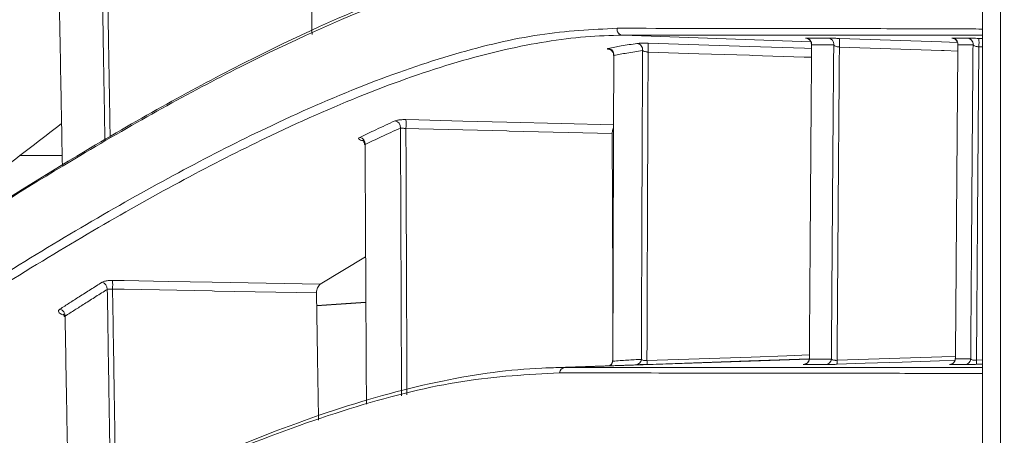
# Model space of a CAD drawing. Header units: millimetres. Extents: x 0 to 1118, y 0 to 864.
# Tile 36 of 256: x 230.12 to 238.13, y 127.02 to 130.4. Entities that reach past the tile are written whole.
import ezdxf

# ---------------------------------------------------------------- set-up
doc = ezdxf.new("R2010")
doc.units = ezdxf.units.MM
doc.styles.add('SLDTEXTSTYLE3', font='TXT', dxfattribs={"width": 0.605})
doc.dimstyles.new('SLDDIMSTYLE1', dxfattribs={"dimtxt": 3.175, "dimasz": 3.302, "dimexe": 0, "dimexo": 0.0625, "dimgap": 0.79375, "dimtad": 0, "dimtih": 1, "dimtoh": 1, "dimdec": 1, "dimlfac": 4, "dimrnd": 1e-09, "dimzin": 4, "dimdsep": 46, "dimtxsty": 'SLDTEXTSTYLE3', "dimsah": 1, "dimcen": 0.09, "dimadec": 0, "dimazin": 1, "dimtfac": 1, "dimtofl": 0, "dimtmove": 0, "dimatfit": 3, "dimfxl": 1, "dimfrac": 2, "dimtolj": 1, "dimtzin": 12, "dimarcsym": 0})

# ---------------------------------------------------------------- blocks, each defined once
blk = doc.blocks.new('_D_2')
at = {"color": 7, "linetype": 'Continuous', "lineweight": 0}
for p, q in [((261.2262, 133.1234), (154.0785, 133.1234)), ((155.6785, 133.1234), (155.6785, 107.5597)), ((155.6785, 77.1234), (155.6785, 102.687)), ((261.2262, 77.1234), (154.0785, 77.1234))]:
    blk.add_line(p, q, dxfattribs=at)
for points in [[(155.6785, 133.1234), (155.1705, 129.8214), (156.1865, 129.8214)], [(155.6785, 77.1234), (156.1865, 80.4254), (155.1705, 80.4254)]]:
    blk.add_solid(points, dxfattribs=at)
at = {"color": 7, "linetype": 'Continuous', "lineweight": 0, "insert": (150.2215, 106.7798), "char_height": 3.175, "attachment_point": 1, "style": 'SLDTEXTSTYLE3'}
blk.add_mtext('224.0', dxfattribs=at)

msp = doc.modelspace()

# ---------------------------------------------------------------- linework, layer by layer
at = {"color": 7, "linetype": 'Continuous', "lineweight": 15}
for p, q in [((237.9512, 76.3734), (237.9512, 133.1234)), ((234.9397, 129.4766), (234.9405, 129.2984)), ((230.4688, 129.2984), (230.1248, 129.2984)), ((232.5656, 128.2521), (232.9358, 128.4758)), ((234.9438, 128.5205), (234.9478, 128.5204)), ((232.5374, 128.078), (232.9377, 128.1033)), ((235.1246, 127.5979), (234.3995, 127.5726)), ((234.9426, 127.6332), (234.9454, 127.6273)), ((235.1317, 127.5981), (235.1246, 127.5978)), ((236.5428, 127.6446), (236.5415, 127.6501)), ((237.7304, 127.6456), (237.7303, 127.649))]:
    msp.add_line(p, q, dxfattribs=at)
at = {"color": 9, "linetype": 'Continuous', "lineweight": 0}
for p, q in [((238.0976, 133.1234), (238.0976, 76.3734)), ((236.5545, 130.2226), (235.0252, 130.276)), ((237.9203, 130.2505), (237.9512, 130.2494)), ((237.9512, 130.181), (237.9203, 130.1821)), ((230.1321, 129.2984), (230.1242, 129.2979)), ((234.5567, 127.5756), (236.5401, 127.6448)), ((236.5428, 127.6472), (236.5422, 127.6472)), ((236.5427, 127.6449), (236.5428, 127.6449)), ((237.9012, 127.6353), (237.9512, 127.637)), ((237.9512, 127.6037), (237.9012, 127.6019))]:
    msp.add_line(p, q, dxfattribs=at)
at = {"color": 7, "linetype": 'Continuous', "lineweight": 15, "flags": 128}
msp.add_lwpolyline([(237.9512, 130.2763), (237.9439, 130.2763), (237.7859, 130.2762), (237.5231, 130.2762), (237.1708, 130.2761), (236.2333, 130.2761), (235.0252, 130.276), (235.0252, 130.276), (235.0252, 130.276)], dxfattribs=at)
at = {"color": 9, "linetype": 'Continuous', "lineweight": 0, "flags": 128}
for points in [[(236.7869, 130.2503), (237.2014, 130.2361), (237.6159, 130.2218), (237.7465, 130.2173)], [(235.232, 130.2108), (235.6445, 130.1976), (236.057, 130.1845), (236.5026, 130.1702), (236.5608, 130.1683)], [(237.7496, 130.1474), (237.6377, 130.1512), (237.6159, 130.152), (237.2014, 130.1662), (236.7869, 130.1805)], [(236.5603, 130.097), (236.5004, 130.0989), (236.0776, 130.1124), (236.057, 130.1131), (235.6445, 130.1262), (235.232, 130.1394)], [(233.2631, 129.5903), (233.3671, 129.5878), (233.7248, 129.5788), (234.0824, 129.5699), (234.5251, 129.5588), (234.951, 129.5482)], [(234.9397, 129.4766), (234.1014, 129.4976), (234.0824, 129.4981), (233.3671, 129.5159), (233.2631, 129.5185)], [(230.8784, 128.2844), (230.9714, 128.2826), (231.3303, 128.2758), (231.6892, 128.2689), (232.1274, 128.2605), (232.5656, 128.2521)], [(232.5356, 128.1817), (231.707, 128.1976), (231.6892, 128.1979), (230.9714, 128.2117), (230.8784, 128.2135)], [(232.5373, 128.0805), (232.5388, 128.0806), (232.8145, 128.098), (232.9377, 128.1058)], [(235.2225, 127.6318), (235.6456, 127.6465), (236.0686, 127.6612), (236.359, 127.6714), (236.543, 127.6778)], [(236.768, 127.6344), (237.1937, 127.6491), (237.6194, 127.6639), (237.7306, 127.6677)], [(236.5405, 127.6471), (236.0507, 127.6301), (235.4519, 127.6092), (235.2225, 127.6012)], [(237.7274, 127.6356), (237.5999, 127.6311), (237.298, 127.6207), (236.9962, 127.6102), (236.768, 127.6023)]]:
    msp.add_lwpolyline(points, dxfattribs=at)
at = {"color": 9, "linetype": 'Continuous', "lineweight": 0}
for centre, radius, start, end in [((235.0283, 130.3253), 0.0494, 171.26385, 266.40632), ((236.512, 130.2034), 0.0495, 352.64797, 86.82602), ((236.6915, 130.2034), 0.0495, 352.96165, 86.91497), ((236.4201, 130.2154), 0.3685, 354.5621, 5.4379), ((237.7005, 130.2035), 0.0497, 355.07953, 87.43587), ((237.8236, 130.2036), 0.0497, 355.40555, 87.50291), ((237.5522, 130.2163), 0.3697, 354.69197, 5.30803), ((234.9031, 130.119), 0.0504, 351.77939, 84.69397), ((235.1372, 130.1598), 0.0501, 351.61633, 85.20596), ((234.8316, 130.1751), 0.402, 354.90458, 5.09542), ((232.7486, 129.5544), 0.5158, 356.00501, 3.99498), ((233.1665, 129.5285), 0.0527, 353.58623, 80.99199), ((232.8783, 129.3939), 0.0531, 353.95998, 80.39216), ((230.7794, 128.2141), 0.0562, 357.0132, 76.16101), ((230.2492, 128.2489), 0.6302, 356.77255, 3.22745), ((230.4358, 127.9953), 0.0567, 357.55297, 75.48795), ((234.8963, 127.6327), 0.0493, 300.72317, 353.76205), ((235.129, 127.6464), 0.0484, 273.16872, 354.22362), ((234.9483, 127.6165), 0.2746, 356.80797, 3.19203), ((236.4939, 127.6488), 0.0491, 272.94215, 355.06242), ((236.6727, 127.6488), 0.0492, 272.87962, 355.228), ((236.4794, 127.6183), 0.2891, 356.81829, 3.18171), ((237.6809, 127.6487), 0.0496, 272.49242, 356.41372), ((237.6071, 127.6186), 0.2946, 356.75215, 3.24785), ((234.5595, 127.5271), 0.0486, 93.37132, 174.11347)]:
    msp.add_arc(centre, radius, start, end, dxfattribs=at)
at = {"color": 7, "linetype": 'Continuous', "lineweight": 15}
msp.add_arc((237.8045, 127.6487), 0.0496, 272.43942, 356.60883, dxfattribs=at)
for points, knots in [([(233.8869, 137.1859), (233.5126, 136.9685), (232.7613, 136.5322), (231.4296, 135.5963), (229.9355, 134.4559), (228.2542, 133.0894), (226.4315, 131.5517), (225.1007, 130.4033), (224.4333, 129.8273)], [0, 0, 0, 0, 0.157327, 0.315811, 0.483982, 0.653345, 0.826142, 1, 1, 1, 1]), ([(236.0122, 137.1859), (235.8144, 137.1713), (235.4187, 137.1421), (234.7088, 136.9095), (233.9105, 136.5411), (232.9677, 136.001), (231.8725, 135.2761), (230.6031, 134.3465), (229.2172, 133.2587), (227.7243, 132.03), (226.1476, 130.6928), (225.0258, 129.7225), (224.4636, 129.2363)], [0, 0, 0, 0, 0.088826, 0.177654, 0.268297, 0.358943, 0.464558, 0.570182, 0.678233, 0.786293, 0.892912, 1, 1, 1, 1]), ([(235.6132, 134.4407), (235.3463, 134.4196), (234.8126, 134.3774), (233.8399, 134.0401), (232.7367, 133.5072), (231.4809, 132.7612), (230.0846, 131.8205), (228.5377, 130.6857), (226.8647, 129.391), (225.6451, 128.4093), (225.0336, 127.9171)], [0, 0, 0, 0, 0.119572, 0.239151, 0.362177, 0.485213, 0.611968, 0.739525, 0.8694, 1, 1, 1, 1]), ([(225.6794, 125.9053), (225.6794, 125.9053), (226.1368, 126.2473), (227.0299, 126.9069), (228.3082, 127.817), (229.5224, 128.6363), (230.7539, 129.4075), (231.976, 130.0872), (233.1565, 130.6217), (234.2141, 130.9536), (234.8321, 131.0295), (235.12, 131.0295), (235.12, 131.0295)], [0, 0, 0, 0, 0.000001, 0.111086, 0.222167, 0.334764, 0.447357, 0.585045, 0.7236, 0.861309, 0.999999, 1, 1, 1, 1]), ([(235.0742, 130.9865), (234.7759, 130.9651), (234.1772, 130.9223), (233.1155, 130.5802), (231.9353, 130.0501), (230.7185, 129.3742), (229.4962, 128.6106), (228.2887, 127.7975), (227.0105, 126.8909), (226.0966, 126.2132), (225.6396, 125.8743)], [0, 0, 0, 0, 0.1376894, 0.2763789, 0.4140537, 0.5526178, 0.6636792, 0.7747446, 0.8873706, 1, 1, 1, 1]), ([(232.4876, 130.9991), (232.4901, 130.8518), (232.4943, 130.6136), (232.4984, 130.3729), (232.5, 130.2811)], [0, 0, 0, 0, 0.6187176, 1, 1, 1, 1]), ([(230.4414, 130.7729), (230.4436, 130.6547), (230.4481, 130.4184), (230.4556, 130.0134), (230.463, 129.6142), (230.4682, 129.3318), (230.4702, 129.2189)], [0, 0, 0, 0, 0.230487, 0.460991, 0.78448, 1, 1, 1, 1]), ([(225.6618, 125.3074), (226.2925, 125.7747), (227.5583, 126.7123), (229.2476, 127.8716), (230.7807, 128.8267), (231.9793, 129.4672), (232.9298, 129.8837), (233.6724, 130.1386), (234.3632, 130.3022), (234.7741, 130.3226), (234.9795, 130.3328)], [0, 0, 0, 0, 0.159169, 0.31939, 0.467986, 0.617595, 0.712568, 0.807538, 0.90377, 1, 1, 1, 1]), ([(234.9795, 130.3328), (235.4003, 130.3323), (236.242, 130.3314), (237.0176, 130.3301), (237.4901, 130.3291), (237.75, 130.3282), (237.9125, 130.3273), (237.9512, 130.3266), (237.9512, 130.3263), (237.9512, 130.3263)], [0, 0, 0, 0, 0.253025, 0.506056, 0.632513, 0.75915, 0.879452, 0.999999, 1, 1, 1, 1]), ([(235.0252, 130.276), (235.0252, 130.276), (234.8283, 130.276), (234.4142, 130.2409), (233.7306, 130.0858), (232.9844, 129.8298), (232.03, 129.4126), (230.8265, 128.7702), (229.2984, 127.8207), (227.5975, 126.652), (226.3494, 125.7365), (225.7016, 125.2523), (225.7016, 125.2523)], [0, 0, 0, 0, 0.000001, 0.094948, 0.189896, 0.286126, 0.382358, 0.530941, 0.680563, 0.839741, 0.999999, 1, 1, 1, 1]), ([(236.5155, 130.2523), (236.5154, 130.2523), (236.515, 130.2523), (236.5158, 130.2522), (236.5175, 130.252), (236.5212, 130.2513), (236.528, 130.2494), (236.5382, 130.2442), (236.5493, 130.2342), (236.5578, 130.2192), (236.5586, 130.2078), (236.559, 130.2021)], [0, 0, 0, 0, 0.014559, 0.086004, 0.131941, 0.174673, 0.26183, 0.390766, 0.590162, 0.796998, 1, 1, 1, 1]), ([(236.7869, 130.2503), (236.7802, 130.2506), (236.7617, 130.2512), (236.7332, 130.2521), (236.7068, 130.2527), (236.6983, 130.2528), (236.6941, 130.2529)], [0, 0, 0, 0, 0.151565, 0.423184, 0.711895, 1, 1, 1, 1]), ([(237.7045, 130.2529), (237.7044, 130.2529), (237.704, 130.2529), (237.7048, 130.2528), (237.7066, 130.2526), (237.7101, 130.252), (237.7166, 130.2503), (237.7264, 130.2457), (237.7379, 130.2364), (237.7463, 130.2215), (237.7502, 130.2091), (237.749, 130.203), (237.749, 130.2028)], [0, 0, 0, 0, 0.017598, 0.089612, 0.125614, 0.163473, 0.247006, 0.370619, 0.556869, 0.774358, 0.992319, 1, 1, 1, 1]), ([(237.9203, 130.2505), (237.9109, 130.2508), (237.8896, 130.2515), (237.86, 130.2525), (237.8356, 130.2531), (237.829, 130.2532), (237.8257, 130.2533)], [0, 0, 0, 0, 0.201534, 0.459601, 0.73001, 1, 1, 1, 1]), ([(234.9193, 130.1618), (234.9193, 130.1618), (234.9195, 130.1617), (234.9231, 130.1604), (234.9298, 130.1567), (234.9393, 130.1486), (234.9471, 130.135), (234.9511, 130.123), (234.9499, 130.1169), (234.9498, 130.1166)], [0, 0, 0, 0, 0.105943, 0.215849, 0.338705, 0.520521, 0.744384, 0.987783, 1, 1, 1, 1]), ([(236.5611, 130.1971), (236.5602, 130.0849), (236.5579, 129.7882), (236.5543, 129.3049), (236.5503, 128.7502), (236.5464, 128.1969), (236.544, 127.8287), (236.5428, 127.6446)], [0, 0, 0, 0, 0.132881, 0.351712, 0.570564, 0.785273, 1, 1, 1, 1]), ([(236.5611, 130.1971), (236.5602, 130.1984), (236.5589, 130.2001), (236.5596, 130.2018), (236.5597, 130.2022)], [0, 0, 0, 0, 0.741518, 1, 1, 1, 1]), ([(237.75, 130.1993), (237.7491, 130.0918), (237.7467, 129.7977), (237.7429, 129.3156), (237.7386, 128.7566), (237.7344, 128.2001), (237.7317, 127.8304), (237.7304, 127.6456)], [0, 0, 0, 0, 0.127229, 0.347906, 0.568601, 0.784292, 1, 1, 1, 1]), ([(237.75, 130.1993), (237.7496, 130.2), (237.749, 130.2011), (237.7495, 130.2022), (237.7497, 130.2027)], [0, 0, 0, 0, 0.573986, 1, 1, 1, 1]), ([(234.953, 130.1118), (234.9526, 130.0028), (234.9515, 129.7145), (234.95, 129.2448), (234.9483, 128.7052), (234.9468, 128.1662), (234.9458, 127.807), (234.9454, 127.6273)], [0, 0, 0, 0, 0.132967, 0.351555, 0.570165, 0.785072, 1, 1, 1, 1]), ([(234.9505, 130.1165), (234.9503, 130.1161), (234.9496, 130.1146), (234.9515, 130.113), (234.953, 130.1118)], [0, 0, 0, 0, 0.238394, 1, 1, 1, 1]), ([(230.1248, 129.2984), (230.1536, 129.3206), (230.2681, 129.4092), (230.3801, 129.4945), (230.464, 129.5583)], [0, 0, 0, 0, 0.251273, 1, 1, 1, 1]), ([(234.9509, 129.5265), (234.9489, 129.5217), (234.9447, 129.5119), (234.9405, 129.4936), (234.94, 129.4823), (234.9397, 129.4766)], [0, 0, 0, 0, 0.332535, 0.666301, 1, 1, 1, 1]), ([(232.9095, 129.4226), (232.9097, 129.4225), (232.9102, 129.4222), (232.9157, 129.418), (232.9227, 129.4082), (232.9275, 129.3968), (232.9263, 129.3899), (232.9261, 129.3888)], [0, 0, 0, 0, 0.175065, 0.362259, 0.615077, 0.936921, 1, 1, 1, 1]), ([(232.9273, 129.3886), (232.9272, 129.3886), (232.9265, 129.3887), (232.9291, 129.3884), (232.9311, 129.3883)], [0, 0, 0, 0, 0.274772, 1, 1, 1, 1]), ([(232.9311, 129.3883), (232.9314, 129.3272), (232.9326, 129.0918), (232.9347, 128.6805), (232.9374, 128.1566), (232.9399, 127.6888), (232.9414, 127.3958), (232.9421, 127.2767)], [0, 0, 0, 0, 0.08779, 0.337924, 0.58809, 0.832616, 1, 1, 1, 1]), ([(229.6348, 128.917), (229.7116, 128.977), (229.8761, 129.1057), (230.0382, 129.2313), (230.1248, 129.2984)], [0, 0, 0, 0, 0.4662434, 1, 1, 1, 1]), ([(234.9463, 127.9616), (234.9458, 128.065), (234.9444, 128.3929), (234.9424, 128.8383), (234.941, 129.1792), (234.9405, 129.2984)], [0, 0, 0, 0, 0.230502, 0.730991, 1, 1, 1, 1]), ([(232.5656, 128.2521), (232.5616, 128.2488), (232.5542, 128.2426), (232.5446, 128.2252), (232.5383, 128.2067), (232.5358, 128.1916), (232.5357, 128.1841), (232.5356, 128.1817)], [0, 0, 0, 0, 0.2763902, 0.514371, 0.7292067, 0.9129608, 1, 1, 1, 1]), ([(232.5356, 128.1817), (232.5382, 128.0276), (232.5436, 127.7023), (232.5492, 127.3575), (232.5523, 127.166), (232.5526, 127.1481)], [0, 0, 0, 0, 0.449198, 0.948468, 1, 1, 1, 1]), ([(230.4774, 128.0103), (230.4776, 128.0102), (230.478, 128.0099), (230.4829, 128.0036), (230.4871, 127.9946), (230.486, 127.9889), (230.4858, 127.9877)], [0, 0, 0, 0, 0.224973, 0.525072, 0.901258, 1, 1, 1, 1]), ([(230.4872, 127.9876), (230.487, 127.9882), (230.4864, 127.9902), (230.4899, 127.9917), (230.4924, 127.9928)], [0, 0, 0, 0, 0.289631, 1, 1, 1, 1]), ([(230.4924, 127.9928), (230.4946, 127.8693), (230.499, 127.6222), (230.5065, 127.1999), (230.5143, 126.749), (230.5199, 126.4202), (230.5225, 126.2675)], [0, 0, 0, 0, 0.216832, 0.433681, 0.73676, 1, 1, 1, 1]), ([(234.9416, 127.6332), (234.9418, 127.6305), (234.9424, 127.6223), (234.9375, 127.6101), (234.9295, 127.5991), (234.9228, 127.593), (234.9189, 127.591), (234.9183, 127.5907)], [0, 0, 0, 0, 0.156088, 0.478072, 0.739286, 0.959878, 1, 1, 1, 1]), ([(235.1317, 127.5981), (235.1352, 127.5982), (235.1427, 127.5985), (235.1635, 127.5992), (235.1911, 127.6001), (235.212, 127.6008), (235.2225, 127.6012)], [0, 0, 0, 0, 0.225707, 0.488279, 0.743982, 1, 1, 1, 1]), ([(236.541, 127.6495), (236.5403, 127.6435), (236.5391, 127.6326), (236.5314, 127.6195), (236.5228, 127.6108), (236.5142, 127.6053), (236.5069, 127.6023), (236.5017, 127.601), (236.499, 127.6006), (236.4977, 127.6004), (236.4969, 127.6003), (236.4972, 127.6003), (236.4982, 127.6004), (236.5006, 127.6006), (236.501, 127.6006)], [0, 0, 0, 0, 0.177466, 0.318338, 0.436262, 0.535491, 0.615455, 0.670265, 0.701642, 0.729889, 0.768052, 0.834519, 0.971427, 1, 1, 1, 1]), ([(236.6752, 127.5997), (236.679, 127.5997), (236.6863, 127.5998), (236.7086, 127.6004), (236.7364, 127.6012), (236.7575, 127.6019), (236.768, 127.6023)], [0, 0, 0, 0, 0.264231, 0.51313, 0.756471, 1, 1, 1, 1]), ([(237.8066, 127.5991), (237.7967, 127.5991), (237.777, 127.5992), (237.7465, 127.5992), (237.7153, 127.5992), (237.6938, 127.5992), (237.6831, 127.5992)], [0, 0, 0, 0, 0.245902, 0.491806, 0.745902, 1, 1, 1, 1]), ([(237.7288, 127.6491), (237.7287, 127.6442), (237.7284, 127.6342), (237.7217, 127.6214), (237.7133, 127.6118), (237.7046, 127.6056), (237.6968, 127.6021), (237.6909, 127.6005), (237.6875, 127.5999), (237.686, 127.5997), (237.685, 127.5996), (237.6845, 127.5995), (237.6849, 127.5996), (237.6866, 127.5997), (237.6875, 127.5997)], [0, 0, 0, 0, 0.148548, 0.301936, 0.428823, 0.536016, 0.623925, 0.689413, 0.722773, 0.747364, 0.774835, 0.817299, 0.898776, 1, 1, 1, 1]), ([(237.8066, 127.5991), (237.807, 127.5991), (237.8097, 127.5992), (237.8195, 127.5994), (237.8412, 127.6), (237.8693, 127.6008), (237.8906, 127.6016), (237.9012, 127.6019)], [0, 0, 0, 0, 0.05335, 0.301485, 0.537197, 0.768527, 1, 1, 1, 1]), ([(234.5112, 127.5321), (234.2554, 127.5187), (233.7427, 127.492), (232.8723, 127.2774), (231.9286, 126.9427), (230.9206, 126.4877), (229.8545, 125.9285), (228.7303, 125.2728), (227.5408, 124.5262), (226.6904, 123.9556), (226.2652, 123.6703)], [0, 0, 0, 0, 0.1266283, 0.2538223, 0.3804425, 0.5075781, 0.629876, 0.7521776, 0.8760871, 1, 1, 1, 1]), ([(226.3054, 123.7048), (226.3054, 123.7048), (226.7314, 123.9942), (227.5631, 124.5481), (228.753, 125.2989), (229.8831, 125.9595), (230.9582, 126.5251), (231.9709, 126.9826), (232.9152, 127.3202), (233.7827, 127.5283), (234.3075, 127.5756), (234.5567, 127.5756), (234.5567, 127.5756)], [0, 0, 0, 0, 0.000001, 0.122322, 0.24464, 0.368523, 0.492402, 0.61903, 0.746162, 0.872802, 0.999999, 1, 1, 1, 1]), ([(237.9512, 127.5258), (237.9486, 127.5259), (237.9402, 127.5263), (237.8464, 127.527), (237.6357, 127.5278), (237.3326, 127.5286), (236.9127, 127.5294), (236.3193, 127.5302), (235.5221, 127.5311), (234.8484, 127.5318), (234.5112, 127.5321)], [0, 0, 0, 0, 0.050452, 0.164245, 0.278278, 0.39291, 0.507699, 0.654165, 0.826929, 1, 1, 1, 1]), ([(234.5567, 127.5756), (234.5567, 127.5756), (235.0538, 127.5756), (235.9646, 127.5756), (236.8644, 127.5756), (237.4192, 127.5756), (237.7149, 127.5757), (237.8929, 127.5757), (237.9352, 127.5757), (237.9512, 127.5757)], [0, 0, 0, 0, 0.000001, 0.270559, 0.541072, 0.680065, 0.819049, 0.931423, 1, 1, 1, 1])]:
    msp.add_open_spline(points, degree=3, knots=knots, dxfattribs=at)
at = {"color": 9, "linetype": 'Continuous', "lineweight": 0}
for points, knots in [([(225.0582, 127.3744), (225.7157, 127.9043), (227.035, 128.9676), (228.7977, 130.3214), (230.3975, 131.4725), (231.7397, 132.3449), (232.8896, 132.993), (233.87, 133.4409), (234.7591, 133.7318), (235.2628, 133.7687), (235.5146, 133.7871)], [0, 0, 0, 0, 0.14317, 0.287285, 0.419958, 0.553535, 0.663852, 0.774163, 0.887084, 1, 1, 1, 1]), ([(235.5606, 133.7299), (235.5606, 133.7299), (235.3252, 133.7299), (234.8182, 133.6681), (233.9456, 133.3961), (232.9587, 132.9474), (231.7958, 132.2942), (230.4432, 131.416), (228.8484, 130.2709), (227.074, 128.9082), (225.7723, 127.8653), (225.0976, 127.3192), (225.0975, 127.3192)], [0, 0, 0, 0, 0.000001, 0.110264, 0.220532, 0.333469, 0.446413, 0.579077, 0.712668, 0.855848, 0.999999, 1, 1, 1, 1]), ([(230.8323, 131.0262), (230.8343, 130.9056), (230.8383, 130.6644), (230.8451, 130.2542), (230.8518, 129.8491), (230.8565, 129.5633), (230.8584, 129.4473)], [0, 0, 0, 0, 0.231497, 0.463011, 0.781935, 1, 1, 1, 1]), ([(230.8159, 129.4237), (230.814, 129.5428), (230.8092, 129.8316), (230.8025, 130.2417), (230.7956, 130.6555), (230.7916, 130.9003), (230.7896, 131.0228)], [0, 0, 0, 0, 0.221025, 0.535825, 0.767903, 1, 1, 1, 1]), ([(236.5147, 130.2528), (236.5133, 130.2528), (236.5096, 130.2528), (236.5108, 130.2525), (236.518, 130.2521), (236.5199, 130.252)], [0, 0, 0, 0, 0.301671, 0.820656, 1, 1, 1, 1]), ([(236.5147, 130.2528), (236.5419, 130.2528), (236.5858, 130.2528), (236.6454, 130.2529), (236.6779, 130.2529), (236.6941, 130.2529)], [0, 0, 0, 0, 0.449161, 0.72458, 1, 1, 1, 1]), ([(237.7027, 130.2532), (237.7021, 130.2532), (237.6997, 130.2532), (237.7028, 130.2529), (237.7115, 130.2524), (237.7209, 130.252), (237.7224, 130.252)], [0, 0, 0, 0, 0.13019, 0.539413, 0.922871, 1, 1, 1, 1]), ([(237.7027, 130.2532), (237.7219, 130.2532), (237.7524, 130.2532), (237.7932, 130.2532), (237.8149, 130.2532), (237.8257, 130.2533)], [0, 0, 0, 0, 0.4573207, 0.7286592, 1, 1, 1, 1]), ([(234.9077, 130.1692), (234.9053, 130.1686), (234.8998, 130.1671), (234.9038, 130.1643), (234.9113, 130.1621), (234.9192, 130.1611), (234.9195, 130.161)], [0, 0, 0, 0, 0.2799274, 0.6440248, 0.9856119, 1, 1, 1, 1]), ([(234.9077, 130.1692), (234.9254, 130.1726), (234.9606, 130.1795), (235.0172, 130.1898), (235.0776, 130.2), (235.1201, 130.2065), (235.1413, 130.2097)], [0, 0, 0, 0, 0.223213, 0.44643, 0.723211, 1, 1, 1, 1]), ([(235.1867, 130.1524), (235.1655, 130.1492), (235.1229, 130.1427), (235.0625, 130.1324), (235.0059, 130.1222), (234.9706, 130.1153), (234.953, 130.1118)], [0, 0, 0, 0, 0.27678, 0.553568, 0.776782, 1, 1, 1, 1]), ([(235.232, 130.2108), (235.2274, 130.2109), (235.2112, 130.2114), (235.1841, 130.2117), (235.1562, 130.2112), (235.1463, 130.2102), (235.1413, 130.2097)], [0, 0, 0, 0, 0.111611, 0.396359, 0.698427, 1, 1, 1, 1]), ([(235.1772, 127.6415), (235.1777, 127.8162), (235.1789, 128.1655), (235.1808, 128.6959), (235.1829, 129.2334), (235.1849, 129.7219), (235.1862, 130.0274), (235.1867, 130.1524)], [0, 0, 0, 0, 0.206778, 0.413575, 0.631362, 0.849171, 1, 1, 1, 1]), ([(235.1867, 130.1524), (235.1892, 130.1507), (235.1939, 130.1473), (235.2068, 130.1431), (235.2182, 130.1409), (235.2262, 130.1399), (235.2297, 130.1396), (235.232, 130.1394)], [0, 0, 0, 0, 0.3206682, 0.6260486, 0.8451159, 0.8973369, 1, 1, 1, 1]), ([(236.7406, 130.1973), (236.7244, 130.1973), (236.6919, 130.1973), (236.6322, 130.1972), (236.5883, 130.1971), (236.5611, 130.1971)], [0, 0, 0, 0, 0.27542, 0.550841, 1, 1, 1, 1]), ([(236.7217, 127.6447), (236.7229, 127.823), (236.7254, 128.1797), (236.7292, 128.7219), (236.7333, 129.2717), (236.7372, 129.7666), (236.7396, 130.0745), (236.7406, 130.1973)], [0, 0, 0, 0, 0.207978, 0.415973, 0.635194, 0.854434, 1, 1, 1, 1]), ([(236.7869, 130.1805), (236.7835, 130.1808), (236.774, 130.1818), (236.7595, 130.1853), (236.7467, 130.1908), (236.7427, 130.1951), (236.7406, 130.1973)], [0, 0, 0, 0, 0.138484, 0.397224, 0.691415, 1, 1, 1, 1]), ([(236.7869, 130.1805), (236.786, 130.068), (236.7836, 129.7703), (236.7798, 129.2856), (236.7757, 128.7316), (236.7718, 128.1813), (236.7693, 127.8167), (236.768, 127.6344)], [0, 0, 0, 0, 0.13369, 0.353631, 0.573591, 0.786787, 1, 1, 1, 1]), ([(237.8731, 130.1996), (237.8623, 130.1995), (237.8406, 130.1995), (237.7997, 130.1994), (237.7692, 130.1993), (237.75, 130.1993)], [0, 0, 0, 0, 0.2713398, 0.5426817, 1, 1, 1, 1]), ([(237.854, 127.6458), (237.8553, 127.8249), (237.8578, 128.1832), (237.8618, 128.7286), (237.8659, 129.2822), (237.8698, 129.7757), (237.8722, 130.0809), (237.8731, 130.1996)], [0, 0, 0, 0, 0.209108, 0.41823, 0.638947, 0.859681, 1, 1, 1, 1]), ([(237.9203, 130.1821), (237.9156, 130.1826), (237.9046, 130.1837), (237.8897, 130.1878), (237.8779, 130.1933), (237.8747, 130.1975), (237.8731, 130.1996)], [0, 0, 0, 0, 0.185975, 0.435351, 0.712377, 1, 1, 1, 1]), ([(237.9203, 130.1821), (237.9194, 130.0741), (237.9171, 129.7794), (237.9133, 129.2964), (237.9091, 128.7386), (237.9051, 128.185), (237.9025, 127.8185), (237.9012, 127.6353)], [0, 0, 0, 0, 0.128056, 0.349546, 0.571052, 0.785519, 1, 1, 1, 1]), ([(235.232, 130.1394), (235.2315, 130.0234), (235.2302, 129.7267), (235.2283, 129.2471), (235.2262, 128.7057), (235.2243, 128.1674), (235.2231, 127.8103), (235.2225, 127.6318)], [0, 0, 0, 0, 0.14016, 0.358393, 0.576649, 0.788314, 1, 1, 1, 1]), ([(233.2631, 129.5903), (233.26, 129.5904), (233.2455, 129.5907), (233.2201, 129.5898), (233.1916, 129.5864), (233.1804, 129.5825), (233.1748, 129.5806)], [0, 0, 0, 0, 0.081928, 0.382343, 0.691259, 1, 1, 1, 1]), ([(232.8871, 129.4462), (232.909, 129.4567), (232.9527, 129.4777), (233.0225, 129.5105), (233.0966, 129.545), (233.1487, 129.5687), (233.1748, 129.5806)], [0, 0, 0, 0, 0.225485, 0.450974, 0.725483, 1, 1, 1, 1]), ([(233.2189, 129.5226), (233.1928, 129.5108), (233.1407, 129.4871), (233.0665, 129.4526), (232.9967, 129.4197), (232.9529, 129.3988), (232.9311, 129.3883)], [0, 0, 0, 0, 0.274508, 0.549025, 0.77451, 1, 1, 1, 1]), ([(233.2274, 127.3445), (233.2269, 127.4723), (233.2257, 127.77), (233.2238, 128.2428), (233.2218, 128.7632), (233.2201, 129.1922), (233.2192, 129.4447), (233.2189, 129.5226)], [0, 0, 0, 0, 0.174278, 0.405727, 0.64858, 0.891462, 1, 1, 1, 1]), ([(233.2189, 129.5226), (233.2217, 129.5223), (233.2271, 129.5215), (233.2413, 129.5201), (233.2542, 129.5191), (233.2615, 129.5186), (233.2631, 129.5185)], [0, 0, 0, 0, 0.31937, 0.629671, 0.921588, 1, 1, 1, 1]), ([(233.2631, 129.5185), (233.2634, 129.4465), (233.2643, 129.1999), (233.2659, 128.7768), (233.268, 128.2538), (233.2698, 127.7799), (233.2711, 127.4813), (233.2716, 127.355)], [0, 0, 0, 0, 0.100892, 0.345542, 0.590222, 0.826582, 1, 1, 1, 1]), ([(232.8871, 129.4462), (232.8838, 129.4441), (232.8768, 129.4397), (232.8793, 129.432), (232.89, 129.425), (232.9035, 129.4214), (232.9091, 129.4199)], [0, 0, 0, 0, 0.252069, 0.533453, 0.80594, 1, 1, 1, 1]), ([(230.45, 128.0502), (230.4762, 128.0671), (230.5286, 128.1009), (230.612, 128.1542), (230.7002, 128.2102), (230.762, 128.2492), (230.7929, 128.2686)], [0, 0, 0, 0, 0.227543, 0.45509, 0.727541, 1, 1, 1, 1]), ([(230.8784, 128.2844), (230.8771, 128.2844), (230.8646, 128.2846), (230.8409, 128.2833), (230.8115, 128.2778), (230.7991, 128.2717), (230.7929, 128.2686)], [0, 0, 0, 0, 0.035464, 0.355103, 0.677527, 1, 1, 1, 1]), ([(230.8355, 128.2111), (230.8046, 128.1917), (230.7428, 128.1528), (230.6546, 128.0968), (230.5712, 128.0435), (230.5187, 128.0097), (230.4924, 127.9928)], [0, 0, 0, 0, 0.27245, 0.544907, 0.772452, 1, 1, 1, 1]), ([(230.8355, 128.2111), (230.8369, 128.2115), (230.8398, 128.2123), (230.8456, 128.2132), (230.8523, 128.2138), (230.8601, 128.214), (230.8688, 128.214), (230.8752, 128.2136), (230.8784, 128.2135)], [0, 0, 0, 0, 0.160896, 0.326137, 0.485323, 0.649084, 0.821271, 1, 1, 1, 1]), ([(230.8632, 126.4459), (230.8608, 126.6035), (230.8556, 126.9373), (230.8484, 127.3975), (230.8416, 127.8283), (230.8376, 128.0835), (230.8355, 128.2111)], [0, 0, 0, 0, 0.265507, 0.562115, 0.781049, 1, 1, 1, 1]), ([(230.8784, 128.2135), (230.8804, 128.0876), (230.8844, 127.8359), (230.8912, 127.4087), (230.8983, 126.9532), (230.9034, 126.6222), (230.9058, 126.4674)], [0, 0, 0, 0, 0.21824, 0.436496, 0.736491, 1, 1, 1, 1]), ([(230.45, 128.0502), (230.4498, 128.0501), (230.4444, 128.0465), (230.4374, 128.0388), (230.4383, 128.0265), (230.4506, 128.0148), (230.4688, 128.0057), (230.4844, 128.0023), (230.4902, 128.001)], [0, 0, 0, 0, 0.006813, 0.226858, 0.44482, 0.660553, 0.874845, 1, 1, 1, 1]), ([(234.9454, 127.6273), (234.9648, 127.629), (235.0038, 127.6322), (235.0618, 127.6361), (235.1197, 127.6393), (235.158, 127.6408), (235.1772, 127.6415)], [0, 0, 0, 0, 0.248477, 0.496961, 0.748477, 1, 1, 1, 1]), ([(235.1772, 127.6415), (235.1789, 127.6401), (235.1825, 127.6371), (235.1926, 127.6336), (235.2027, 127.6321), (235.2127, 127.6315), (235.218, 127.6316), (235.2225, 127.6318)], [0, 0, 0, 0, 0.243372, 0.513074, 0.760683, 0.793698, 1, 1, 1, 1]), ([(236.501, 127.6006), (236.4976, 127.6004), (236.49, 127.5999), (236.4941, 127.5998), (236.4964, 127.5998)], [0, 0, 0, 0, 0.448695, 1, 1, 1, 1]), ([(236.6752, 127.5997), (236.6606, 127.5997), (236.6314, 127.5997), (236.5869, 127.5998), (236.542, 127.5998), (236.5116, 127.5998), (236.4964, 127.5998)], [0, 0, 0, 0, 0.248735, 0.497472, 0.748735, 1, 1, 1, 1]), ([(236.5428, 127.6446), (236.5732, 127.6446), (236.6336, 127.6446), (236.6924, 127.6447), (236.7217, 127.6447)], [0, 0, 0, 0, 0.502527, 1, 1, 1, 1]), ([(236.768, 127.6344), (236.7634, 127.6342), (236.7581, 127.634), (236.7481, 127.6346), (236.738, 127.636), (236.727, 127.6396), (236.7235, 127.643), (236.7217, 127.6447)], [0, 0, 0, 0, 0.199122, 0.228519, 0.463687, 0.717253, 1, 1, 1, 1]), ([(237.6875, 127.5997), (237.6856, 127.5996), (237.6791, 127.5993), (237.6815, 127.5992), (237.6831, 127.5992)], [0, 0, 0, 0, 0.288091, 1, 1, 1, 1]), ([(237.7304, 127.6456), (237.7518, 127.6456), (237.7939, 127.6457), (237.8342, 127.6458), (237.854, 127.6458)], [0, 0, 0, 0, 0.508192, 1, 1, 1, 1]), ([(237.9012, 127.6353), (237.8959, 127.6351), (237.8851, 127.6348), (237.8709, 127.6366), (237.8602, 127.64), (237.8555, 127.6433), (237.8542, 127.6454), (237.854, 127.6458)], [0, 0, 0, 0, 0.217977, 0.441606, 0.680148, 0.94251, 1, 1, 1, 1])]:
    msp.add_open_spline(points, degree=3, knots=knots, dxfattribs=at)

# ---------------------------------------------------------------- dimensions: what is measured, and where the dimension line sits
at = {"color": 7, "linetype": 'Continuous', "lineweight": 0}
dim = msp.add_linear_dim(base=(155.6785, 133.1234), p1=(262.8262, 77.1234), p2=(262.8262, 133.1234), angle=90, dimstyle='SLDDIMSTYLE1', dxfattribs=at)
dim.commit()
dim.dimension.update_dxf_attribs({"geometry": '_D_2', "text_midpoint": (155.6785, 105.1234), "dimtype": 160})

doc.saveas('drawing.dxf')
